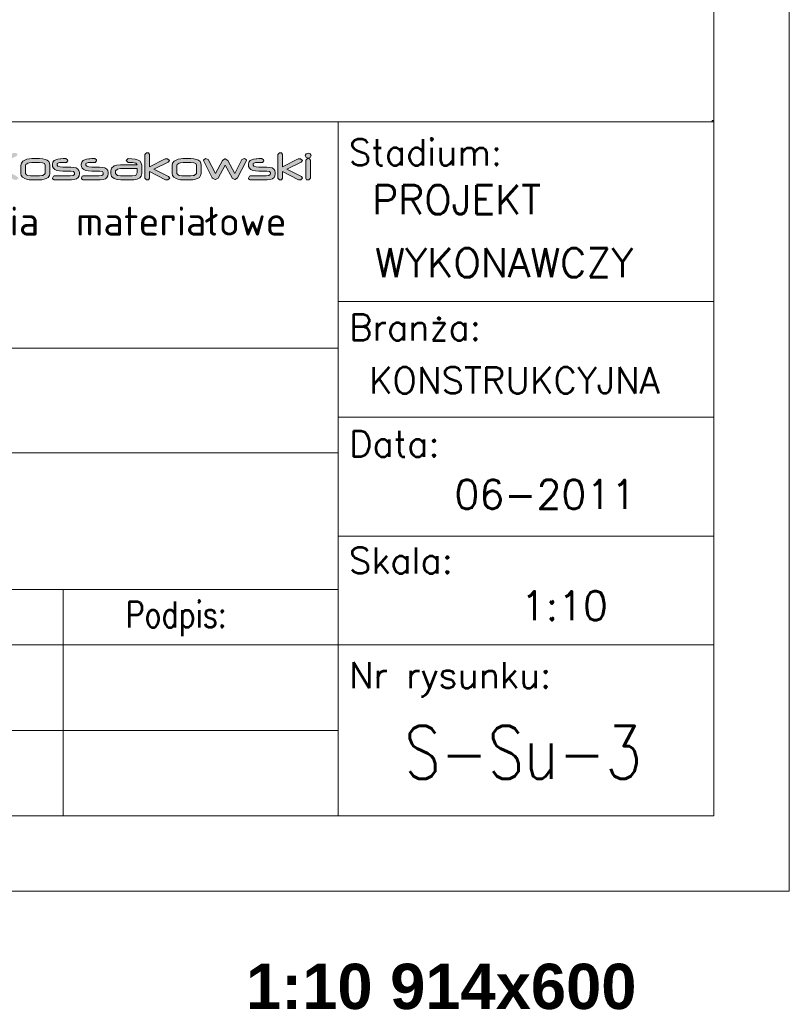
# Model space of a CAD drawing. Header units: millimetres. Extents: x -176817 to 571382, y -58489 to 156123.
# Tile 125 of 256: x -65838 to -65328, y 95691 to 96342. Entities that reach past the tile are written whole.
import ezdxf
from ezdxf.enums import TextEntityAlignment as Align

# ---------------------------------------------------------------- set-up
doc = ezdxf.new("R2010")
doc.units = ezdxf.units.MM
doc.header["$LTSCALE"] = 0.2
doc.layers.get('0').update_dxf_attribs({"lineweight": 13})
for name, color, linetype, lineweight in [('-AAA Cienka', 2, 'Continuous', 18), ('-AAA Opisy2', 71, 'Continuous', 18), ('-AAA Wymiar', 1, 'Continuous', 18), ('Prz', 5, 'Continuous', 13), ('SIATKA', 5, 'Continuous', 13), ('TABELA', 7, 'Continuous', 13)]:
    doc.layers.add(name, color=color, linetype=linetype, lineweight=lineweight)
doc.styles.add('Annotative', font='txt')
doc.styles.add('Arial B', font='arialbd.ttf')
doc.styles.add('ROMANS', font='romans.shx')

# ---------------------------------------------------------------- blocks, each defined once
blk = doc.blocks.new('structure pro')
h = blk.add_hatch(color=7)
h.dxf.hatch_style = 1
h.paths.add_polyline_path([(739.2, 22.6), (739.7, 24.1), (741.8, 25.2), (745.2, 25.6), (748.1, 25.6), (749.3, 27.4), (749.2, 28.6), (747.4, 29.9), (747.1, 29.9), (743.8, 29.7), (741, 29.4), (738.8, 28.9), (738.3, 28.6), (736, 27.2), (734.6, 25.2), (734.1, 22.6), (734.1, 8.3), (734.1, 7.8), (735.9, 6.3), (738.2, 6.5), (739.2, 8.3)])
h.paths.add_polyline_path([(553.3, 43.3), (550.3, 45.3), (549.9, 45.3), (544.2, 45.2), (539.6, 44.6), (536, 43.6), (535.1, 43.4), (531.2, 41), (528.9, 37.6), (528.1, 33.2), (528.1, 9.5), (528.2, 8.4), (531.2, 6.2), (535, 6.5), (536.7, 9.4), (536.7, 33.2), (537.6, 35.8), (540.9, 37.6), (546.6, 38.2), (551.4, 38.3), (553.5, 41.3)])
h.paths.add_polyline_path([(115.8, 43.3), (112.8, 45.3), (112.4, 45.3), (106.8, 45.2), (102.1, 44.6), (98.5, 43.6), (97.7, 43.4), (93.8, 41), (91.4, 37.6), (90.6, 33.2), (90.6, 9.5), (90.7, 8.4), (93.7, 6.2), (97.4, 6.5), (99.2, 9.4), (99.2, 33.2), (100.1, 35.8), (103.5, 37.6), (109.2, 38.2), (113.9, 38.3), (116, 41.3)])
h.paths.add_polyline_path([(1436.8, 35.1), (1434.6, 35.7), (1432.3, 35.1), (1431.2, 33.1), (1432.3, 31.1), (1434.6, 30.5), (1436.8, 31.1), (1437.9, 33.1)])
h.paths.add_polyline_path([(1436.1, 29.7), (1433.9, 30), (1432, 28), (1432, 8.3), (1433, 6.6), (1435.3, 6.3), (1437.2, 8.3), (1437.2, 28)])
h.paths.add_polyline_path([(1405.3, 36.1), (1403.1, 36.2), (1401.2, 34.3), (1401.2, 8.3), (1403.1, 6.3), (1405.3, 6.6), (1406.3, 8.3), (1406.3, 15.5), (1424, 6.6), (1426.5, 6.3), (1428.6, 8.1), (1427.3, 10), (1411.1, 18.1), (1426.9, 26.1), (1428.3, 27.9), (1426.1, 29.7), (1423.7, 29.5), (1406.3, 20.8), (1406.3, 34.3)])
h.paths.add_polyline_path([(1385.4, 28.6), (1383.6, 29.9), (1380.4, 29.8), (1377.9, 29.7), (1377.1, 29.7), (1374.5, 29.4), (1373.4, 29), (1370.7, 27.9), (1369.1, 26.1), (1368.7, 23.9), (1368.7, 22.6), (1368.8, 21), (1369.8, 19.2), (1371.3, 17.8), (1373.6, 16.9), (1376.6, 16.3), (1380.2, 16.1), (1388.6, 16.1), (1389.1, 16.1), (1392.1, 15.5), (1393, 14), (1393, 13.1), (1392.9, 12.5), (1391.4, 11.1), (1388.2, 10.7), (1370.7, 10.7), (1369.8, 10.5), (1368.7, 8.3), (1368.8, 7.7), (1370.7, 6.3), (1388.1, 6.3), (1389.6, 6.4), (1392.8, 6.8), (1395.2, 7.7), (1397, 9), (1398, 10.8), (1398.4, 13.1), (1398.4, 14.2), (1398.4, 14.4), (1398, 16.6), (1396.8, 18.3), (1394.9, 19.5), (1392.2, 20.2), (1388.9, 20.5), (1380.3, 20.5), (1377.1, 20.7), (1374.6, 21.4), (1373.9, 22.6), (1373.9, 23.9), (1373.9, 24.3), (1376.4, 25.4), (1376.7, 25.4), (1379.9, 25.5), (1383.6, 25.5), (1384.2, 25.6), (1385.6, 27.4)])
h.paths.add_polyline_path([(1324.3, 28.8), (1321.5, 30), (1321.5, 30), (1319.2, 28.3), (1319.5, 27.1), (1328.8, 8.5), (1329.1, 8.1), (1332.1, 6.7), (1332.4, 6.7), (1335.2, 8.4), (1343, 22.8), (1350.6, 8.5), (1350.7, 8.3), (1353.7, 6.8), (1354, 6.8), (1356.8, 8.5), (1366.4, 27.1), (1366.7, 28.3), (1366.7, 28.4), (1364.3, 30), (1361.6, 28.8), (1353.7, 13.5), (1345.9, 27.8), (1345.9, 27.9), (1343, 29.5), (1342.8, 29.5), (1340, 27.8), (1332.2, 13.5)])
h.paths.add_polyline_path([(1308.6, 29.7), (1305.1, 29.9), (1296.5, 29.9), (1294, 29.7), (1291.2, 29.2), (1288.8, 28.3), (1286.6, 26.9), (1285.1, 24.8), (1284.6, 22.4), (1284.6, 13.6), (1284.9, 11.4), (1286.4, 9.4), (1288.8, 7.8), (1290.8, 7.1), (1293.6, 6.6), (1296.5, 6.3), (1305.1, 6.3), (1307.5, 6.5), (1310.3, 7), (1312.6, 7.8), (1314.6, 9), (1316, 11.1), (1316.6, 13.6), (1316.6, 22.4), (1316.6, 22.4), (1316.3, 24.7), (1315.3, 26.6), (1313.7, 28), (1311.5, 29)])
h.paths.add_polyline_path([(1296.6, 25.5), (1305, 25.5), (1308.4, 25.2), (1310.6, 24.3), (1311.3, 22.8), (1311.3, 13.6), (1311.2, 12.9), (1308.8, 11.3), (1307.8, 11.1), (1305, 10.7), (1296.6, 10.7), (1295.1, 10.7), (1292.4, 11.2), (1291, 11.8), (1289.7, 13.6), (1289.7, 22.4), (1290, 23.4), (1292.3, 25), (1293.7, 25.3)], flags=16)
h.paths.add_polyline_path([(1258.5, 36.1), (1256.3, 36.2), (1254.4, 34.3), (1254.4, 8.3), (1256.3, 6.3), (1258.5, 6.6), (1259.5, 8.3), (1259.5, 15.5), (1277.2, 6.6), (1279.7, 6.3), (1281.8, 8.1), (1280.5, 10), (1264.3, 18.1), (1280.2, 26.1), (1281.5, 27.9), (1279.3, 29.7), (1276.9, 29.5), (1259.5, 20.8), (1259.5, 34.3)])
h.paths.add_polyline_path([(1240.1, 29.7), (1235.9, 29.9), (1233.9, 27.9), (1233.9, 27.6), (1235.9, 25.5), (1237, 25.5), (1237.3, 25.5), (1238.1, 25.6), (1238.8, 25.6), (1240.6, 25.5), (1244.3, 24.8), (1245.8, 23.1), (1227.5, 23.1), (1223.6, 22.8), (1220.5, 21.7), (1220.3, 21.6), (1217.6, 19.3), (1216.7, 16.2), (1216.7, 13.2), (1216.7, 13), (1217.7, 10.1), (1220.7, 7.8), (1223.9, 6.7), (1227.7, 6.3), (1240.3, 6.3), (1242.1, 6.4), (1246, 7), (1248.7, 8.5), (1250.4, 10.6), (1250.9, 13.4), (1250.9, 22.7), (1250.5, 25), (1248.7, 27.4), (1245.3, 29), (1243.6, 29.4)])
h.paths.add_polyline_path([(1240.4, 10.7), (1227.5, 10.7), (1224.2, 11.2), (1221.9, 13.3), (1221.9, 16.2), (1224.1, 18.2), (1227.5, 18.8), (1245.8, 18.8), (1245.8, 17.9), (1245.8, 16.7), (1245.8, 15.5), (1245.8, 14.7), (1245.8, 14.1), (1244.3, 11.3), (1244.1, 11.1)], flags=16)
h.paths.add_polyline_path([(1200.9, 28.6), (1199.1, 29.9), (1196, 29.8), (1193.5, 29.7), (1192.7, 29.7), (1190, 29.4), (1188.9, 29), (1186.3, 27.9), (1184.7, 26.1), (1184.2, 23.9), (1184.2, 22.6), (1184.4, 21), (1185.3, 19.2), (1186.9, 17.8), (1189.1, 16.9), (1192.1, 16.3), (1195.7, 16.1), (1204.1, 16.1), (1204.6, 16.1), (1207.6, 15.5), (1208.5, 14), (1208.5, 13.1), (1208.5, 12.5), (1207, 11.1), (1203.7, 10.7), (1186.2, 10.7), (1185.3, 10.5), (1184.3, 8.3), (1184.3, 7.7), (1186.2, 6.3), (1203.7, 6.3), (1205.2, 6.4), (1208.3, 6.8), (1210.8, 7.7), (1212.5, 9), (1213.6, 10.8), (1214, 13.1), (1214, 14.2), (1214, 14.4), (1213.5, 16.6), (1212.3, 18.3), (1210.4, 19.5), (1207.7, 20.2), (1204.4, 20.5), (1195.8, 20.5), (1192.7, 20.7), (1190.2, 21.4), (1189.4, 22.6), (1189.4, 23.9), (1189.4, 24.3), (1191.9, 25.4), (1192.2, 25.4), (1195.4, 25.5), (1199.1, 25.5), (1199.7, 25.6), (1201.1, 27.4)])
h.paths.add_polyline_path([(1169.1, 28.6), (1167.3, 29.9), (1164.2, 29.8), (1161.6, 29.7), (1160.9, 29.7), (1158.2, 29.4), (1157.1, 29), (1154.4, 27.9), (1152.8, 26.1), (1152.4, 23.9), (1152.4, 22.6), (1152.5, 21), (1153.5, 19.2), (1155, 17.8), (1157.3, 16.9), (1160.2, 16.3), (1163.9, 16.1), (1172.3, 16.1), (1172.7, 16.1), (1175.7, 15.5), (1176.7, 14), (1176.7, 13.1), (1176.6, 12.5), (1175.2, 11.1), (1171.9, 10.7), (1154.3, 10.7), (1153.5, 10.5), (1152.5, 8.3), (1152.5, 7.7), (1154.3, 6.3), (1171.9, 6.3), (1173.3, 6.4), (1176.5, 6.8), (1178.9, 7.7), (1180.7, 9), (1181.8, 10.8), (1182.1, 13.1), (1182.1, 14.2), (1182.1, 14.4), (1181.7, 16.6), (1180.5, 18.3), (1178.6, 19.5), (1175.9, 20.2), (1172.6, 20.5), (1163.9, 20.5), (1160.8, 20.7), (1158.3, 21.4), (1157.5, 22.6), (1157.5, 23.9), (1157.6, 24.3), (1160.1, 25.4), (1160.4, 25.4), (1163.6, 25.5), (1167.3, 25.5), (1167.9, 25.6), (1169.3, 27.4)])
h.paths.add_polyline_path([(1141.6, 29.7), (1138.2, 29.9), (1129.5, 29.9), (1127, 29.7), (1124.2, 29.2), (1121.8, 28.3), (1119.6, 26.9), (1118.1, 24.8), (1117.6, 22.4), (1117.6, 13.6), (1118, 11.4), (1119.4, 9.4), (1121.8, 7.8), (1123.9, 7.1), (1126.6, 6.6), (1129.5, 6.3), (1138.2, 6.3), (1140.5, 6.5), (1143.3, 7), (1145.6, 7.8), (1147.6, 9), (1149.1, 11.1), (1149.6, 13.6), (1149.6, 22.4), (1149.6, 22.4), (1149.2, 24.7), (1148.3, 26.6), (1146.7, 28), (1144.4, 29)])
h.paths.add_polyline_path([(1129.6, 25.5), (1138, 25.5), (1141.5, 25.2), (1143.7, 24.3), (1144.4, 22.8), (1144.4, 13.6), (1144.1, 12.9), (1141.9, 11.3), (1140.8, 11.1), (1138, 10.7), (1129.6, 10.7), (1128.1, 10.7), (1125.4, 11.2), (1123.9, 11.8), (1122.8, 13.6), (1122.8, 22.4), (1123, 23.4), (1125.4, 25), (1126.7, 25.3)], flags=16)
h.paths.add_polyline_path([(1087, 34.3), (1085, 36.2), (1082.7, 36.1), (1081.6, 34.3), (1081.6, 8.3), (1082.7, 6.6), (1085, 6.3), (1087, 8.3), (1087, 18.7), (1109.8, 6.7), (1112.6, 6.3), (1114.8, 8.1), (1113.6, 10), (1091.7, 21.6), (1112.8, 32.7), (1114.1, 34.5), (1111.9, 36.2), (1108.9, 36), (1087, 24.3)])
h.paths.add_polyline_path([(1052.9, 36.1), (1050.7, 36.2), (1048.8, 34.3), (1048.8, 20.6), (1044.1, 15.9), (1043.6, 15.1), (1044.6, 14.4), (1046.1, 14.7), (1048.8, 17.3), (1048.8, 8.3), (1049.9, 6.6), (1052.1, 6.3), (1054, 8.3), (1054, 22.3), (1058.8, 27), (1059.2, 27.8), (1058.2, 28.6), (1056.8, 28.3), (1054, 25.6), (1054, 34.3)])
h.paths.add_polyline_path([(1034.7, 29.7), (1031.5, 29.9), (1021.9, 29.9), (1019, 29.7), (1016.2, 29.3), (1013.9, 28.5), (1011.6, 27), (1010, 25), (1009.5, 22.4), (1009.5, 13.8), (1009.5, 13.1), (1010.4, 10.7), (1012.3, 8.5), (1013.1, 8.1), (1015.4, 7.1), (1018.6, 6.6), (1021.1, 6.4), (1022.3, 6.4), (1025.4, 6.3), (1026, 6.4), (1027.3, 8.3), (1027.2, 9.4), (1025.4, 10.7), (1023.9, 10.7), (1021.2, 10.8), (1018.8, 11.1), (1017.5, 11.5), (1015.5, 13), (1014.9, 15.5), (1014.9, 15.6), (1040.5, 15.6), (1040.9, 15.6), (1042, 17.7), (1042, 23.4), (1041.8, 24.7), (1040.6, 26.9), (1038.3, 28.6), (1037.2, 29)])
h.paths.add_polyline_path([(1022.7, 25.6), (1026.4, 25.6), (1028.1, 25.6), (1031.9, 25.3), (1034.7, 24.9), (1036.4, 24), (1036.9, 23), (1036.9, 20.1), (1014.7, 20.1), (1014.7, 22.8), (1015.2, 24), (1017.9, 25.2), (1019.9, 25.4)], flags=16)
h.paths.add_polyline_path([(965.2, 28.8), (962.5, 30), (962.4, 30), (960, 28.3), (960.4, 27.1), (969.8, 8.5), (969.9, 8.1), (973, 6.7), (973.3, 6.7), (976.1, 8.4), (983.8, 22.8), (991.5, 8.5), (991.5, 8.3), (994.5, 6.8), (994.9, 6.8), (997.7, 8.5), (1007.2, 27.1), (1007.6, 28.3), (1007.6, 28.4), (1005.2, 30), (1002.5, 28.8), (994.5, 13.5), (986.8, 27.8), (986.7, 27.9), (983.8, 29.5), (983.7, 29.5), (980.9, 27.8), (973.2, 13.5)])
h.paths.add_polyline_path([(946.6, 29.7), (942.4, 29.9), (940.4, 27.9), (940.4, 27.6), (942.4, 25.5), (943.6, 25.5), (943.8, 25.5), (944.6, 25.6), (945.4, 25.6), (947.1, 25.5), (950.9, 24.8), (952.3, 23.1), (934, 23.1), (930.2, 22.8), (927, 21.7), (926.8, 21.6), (924.1, 19.3), (923.2, 16.2), (923.2, 13.2), (923.2, 13), (924.2, 10.1), (927.2, 7.8), (930.4, 6.7), (934.2, 6.3), (946.8, 6.3), (948.7, 6.4), (952.5, 7), (955.3, 8.5), (956.9, 10.6), (957.5, 13.4), (957.5, 22.7), (957.1, 25), (955.2, 27.4), (951.8, 29), (950.1, 29.4)])
h.paths.add_polyline_path([(946.9, 10.7), (934, 10.7), (930.7, 11.2), (928.4, 13.3), (928.4, 16.2), (930.6, 18.2), (934, 18.8), (952.3, 18.8), (952.3, 17.9), (952.3, 16.7), (952.3, 15.5), (952.3, 14.7), (952.3, 14.1), (950.9, 11.3), (950.6, 11.1)], flags=16)
h.paths.add_polyline_path([(911.8, 36), (907.9, 36.2), (885.3, 36.2), (883.3, 34.3), (883.3, 8.3), (885.3, 6.3), (887.6, 6.6), (888.8, 8.3), (888.8, 17), (907.7, 17), (909.1, 17.1), (912.8, 17.5), (916, 18.5), (917.4, 19.2), (919.7, 21.7), (920.5, 25), (920.5, 29.6), (920.4, 30.3), (919, 33), (915.7, 34.9), (915.1, 35.2)])
h.paths.add_polyline_path([(888.8, 31.8), (908, 31.8), (910.4, 31.7), (913.9, 30.8), (915, 29.2), (915, 25.1), (914.6, 23.5), (912.3, 22.1), (908, 21.5), (888.8, 21.5)], flags=16)
h.paths.add_polyline_path([(851.5, 11.1), (852.6, 9.1), (851.5, 7), (849.2, 6.4), (847, 7), (845.9, 9.1), (847, 11.1), (849.2, 11.7)])
h.paths.add_polyline_path([(828.3, 38.5), (827.3, 38.7), (825.6, 38.1), (824.7, 36.4), (825.6, 34.8), (827.4, 34.2), (829.1, 34.9), (830, 36.4), (829.8, 37.4), (829.2, 38.1)])
h.paths.add_polyline_path([(842.5, 28.4), (840.8, 29.1), (838.9, 28.5), (812.4, 11.3), (811, 9.2), (812.2, 7), (814.6, 6.3), (841.7, 6.3), (841.8, 6.3), (843.7, 8.5), (843.7, 8.7), (841.7, 10.7), (820.2, 10.8), (842.5, 25.3), (843.1, 26.7)])
h.paths.add_polyline_path([(801, 29.6), (796.5, 29.9), (788, 29.9), (785, 29.7), (781.1, 29), (778.4, 27.7), (776.7, 25.7), (776.2, 23.1), (776.2, 8.3), (777.2, 6.6), (779.4, 6.3), (781.4, 8.3), (781.4, 23.2), (781.4, 23.4), (783.9, 25.3), (785.3, 25.4), (787.6, 25.5), (796.5, 25.5), (799, 25.5), (800.4, 25.3), (800.8, 25.3), (803, 23.2), (803, 8.3), (804.1, 6.6), (806.3, 6.3), (808.2, 8.3), (808.2, 23.2), (808, 24.8), (806.8, 27.1), (804.5, 28.6)])
h.paths.add_polyline_path([(771.8, 35.1), (769.5, 35.7), (767.2, 35.1), (766.1, 33.1), (767.2, 31.1), (769.5, 30.5), (771.8, 31.1), (772.9, 33.1)])
h.paths.add_polyline_path([(771.2, 29.7), (769, 30), (767, 28), (767, 8.3), (768, 6.6), (770.2, 6.3), (772.2, 8.3), (772.2, 28)])
h.paths.add_polyline_path([(730, 36), (727.8, 36.2), (725.8, 34.3), (725.8, 29.7), (710.5, 29.7), (706.8, 29.5), (703.2, 28.6), (700.6, 27.2), (698.9, 25.1), (698.2, 22.4), (698.1, 20.1), (698.1, 16.1), (698.2, 13), (698.5, 11.2), (699.9, 9.1), (702.4, 7.6), (706, 6.7), (710.5, 6.3), (718.4, 6.3), (719.5, 6.4), (723.2, 6.8), (726.4, 7.8), (727.5, 8.4), (730.2, 10.7), (731, 13.6), (731, 34.3)])
h.paths.add_polyline_path([(717.9, 10.7), (710.5, 10.7), (709.4, 10.7), (706.1, 11), (705, 11.4), (703.4, 14), (703.4, 22.3), (703.7, 23.4), (705.9, 24.9), (710.3, 25.3), (725.8, 25.3), (725.8, 13.7), (725.2, 12.2), (722.6, 11.1)], flags=16)
h.paths.add_polyline_path([(598.2, 45), (592.4, 45.3), (578.1, 45.3), (573.8, 45.2), (569.2, 44.3), (565.2, 42.7), (561.5, 40.4), (559, 37), (558.1, 32.8), (558.1, 18.4), (558.8, 14.7), (561.1, 11.3), (565.3, 8.6), (568.6, 7.5), (573.2, 6.5), (578.1, 6.2), (592.4, 6.2), (596.3, 6.3), (601.1, 7.1), (604.9, 8.6), (608.1, 10.7), (610.7, 14.1), (611.5, 18.4), (611.5, 32.8), (611.5, 33), (610.9, 36.8), (609.4, 39.9), (606.7, 42.3), (603, 44)])
h.paths.add_polyline_path([(578.2, 38.1), (592.2, 38.1), (597.9, 37.6), (601.6, 36.1), (602.8, 33.4), (602.8, 18.4), (602.5, 17), (598.6, 14.4), (596.9, 13.9), (592.2, 13.4), (578.2, 13.4), (575.7, 13.5), (571.3, 14.3), (568.9, 15.3), (566.8, 18.4), (566.8, 32.8), (567.2, 34.6), (571.1, 37.1), (573.3, 37.7)], flags=16)
h.paths.add_polyline_path([(509, 45.1), (502.8, 45.3), (489.1, 45.3), (484.5, 45.2), (479.7, 44.6), (476.2, 43.6), (472.7, 41.6), (470.3, 38.1), (469.4, 33.8), (469.4, -1.4), (469.6, -2.4), (472.6, -4.7), (476.3, -4.3), (478.1, -1.4), (478.1, 6.5), (504.9, 6.5), (510.1, 6.8), (514.9, 7.8), (518.7, 9.4), (521.4, 11.8), (523, 14.9), (523.6, 18.6), (523.6, 33.8), (523.5, 34.6), (522.8, 37.8), (520.9, 40.6), (518.1, 42.7), (514.1, 44.2)])
h.paths.add_polyline_path([(504.9, 13.7), (478.1, 13.7), (478.1, 33.5), (478.1, 33.9), (479.5, 36.3), (483.3, 37.7), (489.5, 38.1), (502.9, 38.1), (506.1, 38.1), (510.1, 37.8), (512.9, 36.8), (514.9, 33.8), (514.9, 18.5), (513.9, 16.1), (510.7, 14.3)], flags=16)
h.paths.add_polyline_path([(405.2, 45), (400.1, 45.4), (384, 45.4), (379.3, 45.2), (374.6, 44.4), (370.7, 43.1), (366.8, 40.6), (364.2, 37.2), (363.3, 33), (363.3, 18.6), (363.4, 17.5), (364.9, 13.4), (368.1, 9.8), (369.3, 9.1), (373.3, 7.5), (378.6, 6.5), (382.8, 6.3), (384.7, 6.2), (389.9, 6.2), (390.9, 6.3), (393.1, 9.4), (392.8, 11.3), (389.9, 13.4), (387.4, 13.5), (383, 13.6), (378.8, 14.1), (376.8, 14.8), (373.4, 17.3), (372.2, 21.3), (372.2, 21.6), (415.1, 21.6), (415.6, 21.6), (417.5, 25.1), (417.5, 34.6), (417.3, 36.8), (415.2, 40.4), (411.3, 43.2), (409.6, 43.9)])
h.paths.add_polyline_path([(385.4, 38.2), (391.6, 38.3), (394.2, 38.2), (400.7, 37.8), (405.4, 37), (408.2, 35.7), (409.1, 33.8), (409.1, 29.1), (372, 29.1), (372, 33.5), (372.8, 35.6), (377.4, 37.6), (380.7, 38)], flags=16)
edge = h.paths.add_edge_path()
edge.add_line((357.7, 38.3), (359.9, 41.3))
edge.add_line((359.9, 41.3), (359.6, 43.3))
edge.add_line((359.6, 43.3), (356.7, 45.3))
edge.add_line((356.7, 45.3), (356.2, 45.3))
edge.add_line((356.2, 45.3), (350.6, 45.2))
edge.add_line((350.6, 45.2), (345.9, 44.6))
edge.add_line((345.9, 44.6), (342.3, 43.6))
edge.add_line((342.3, 43.6), (341.5, 43.4))
edge.add_line((341.5, 43.4), (337.6, 41))
edge.add_line((337.6, 41), (335.2, 37.6))
edge.add_line((335.2, 37.6), (334.4, 33.2))
edge.add_line((334.4, 33.2), (334.4, 9.5))
edge.add_line((334.4, 9.5), (334.6, 8.4))
edge.add_line((334.6, 8.4), (337.5, 6.2))
edge.add_line((337.5, 6.2), (341.2, 6.5))
edge.add_line((341.2, 6.5), (343.1, 9.4))
edge.add_line((343.1, 9.4), (343.1, 33.2))
edge.add_line((343.1, 33.2), (344, 35.8))
edge.add_line((344, 35.8), (347.2, 37.6))
edge.add_line((347.2, 37.6), (352.9, 38.2))
edge.add_line((352.9, 38.2), (357.7, 38.3))
edge.add_line((357.7, 38.3), (352.9, 38.2))
h.paths.add_polyline_path([(281.7, 45.1), (278, 45.3), (277, 45.3), (274.8, 42.1), (274.8, 17.9), (274.9, 16.9), (275.6, 13.6), (277.5, 10.9), (280.5, 8.9), (284.6, 7.4), (289.7, 6.5), (295.8, 6.2), (299.9, 6.2), (300.2, 6.1), (302.7, 6.1), (304.5, 6.1), (305.2, 6.1), (311.7, 6.3), (317.1, 7.1), (321.6, 8.3), (325.1, 10), (327.5, 12.2), (329, 14.8), (329.5, 17.9), (329.5, 42.1), (329.4, 43.3), (326.3, 45.3), (322.5, 45.1), (320.7, 42.1), (320.7, 17.8), (320.7, 17.2), (319, 15.1), (315, 13.9), (308.6, 13.4), (295.8, 13.4), (293.7, 13.5), (288, 14.1), (284.6, 15.6), (283.4, 17.9), (283.4, 42.1)])
h.paths.add_polyline_path([(252.2, 55.7), (248.5, 56), (247.5, 55.9), (245.3, 52.7), (245.3, 45), (242.5, 45), (241, 44.8), (238.9, 41.5), (241, 38.1), (242.5, 38), (245.3, 37.9), (245.3, 9.4), (247, 6.5), (250.7, 6.2), (251.8, 6.3), (253.9, 9.4), (253.9, 37.9), (267.5, 37.9), (268.6, 38), (270.8, 41), (270.5, 42.9), (267.5, 45), (253.9, 45), (253.9, 52.7)])
h.paths.add_polyline_path([(236.1, 43.3), (232.9, 45.3), (198.7, 45.3), (194.2, 45.2), (189.2, 44.2), (185.3, 42.6), (182.6, 40.3), (180.9, 37.2), (180.4, 33.5), (180.4, 18.1), (181.1, 13.9), (183.4, 10.4), (187.4, 8), (190.2, 7.1), (194.8, 6.4), (200.6, 6.2), (232.5, 6.2), (234.4, 6.5), (236.4, 9.4), (236.2, 11.3), (233.2, 13.4), (200.8, 13.4), (199, 13.5), (193.4, 14.2), (190.1, 15.8), (189, 18.5), (189, 33.8), (190, 36), (193.4, 37.6), (199.4, 38.1), (232.9, 38.1), (234.4, 38.3), (236.3, 41.7)])
h.paths.add_polyline_path([(127.9, 45.1), (124.2, 45.3), (123.2, 45.3), (121, 42.1), (121, 17.9), (121, 16.9), (121.8, 13.6), (123.7, 10.9), (126.7, 8.9), (130.7, 7.4), (135.8, 6.5), (141.9, 6.2), (146, 6.2), (146.3, 6.1), (148.9, 6.1), (150.7, 6.1), (151.4, 6.1), (157.8, 6.3), (163.3, 7.1), (167.8, 8.3), (171.2, 10), (173.7, 12.2), (175.2, 14.8), (175.6, 17.9), (175.6, 42.1), (175.6, 43.3), (172.4, 45.3), (168.7, 45.1), (166.9, 42.1), (166.9, 17.8), (166.9, 17.2), (165.2, 15.1), (161.2, 13.9), (154.8, 13.4), (141.9, 13.4), (139.9, 13.5), (134.2, 14.1), (130.7, 15.6), (129.6, 17.9), (129.6, 42.1)])
h.paths.add_polyline_path([(69.3, 55.7), (65.6, 56), (64.6, 55.9), (62.5, 52.7), (62.5, 45), (59.7, 45), (58.1, 44.8), (56.1, 41.5), (58.1, 38.1), (59.7, 38), (62.5, 37.9), (62.5, 9.4), (64.2, 6.5), (67.9, 6.2), (68.9, 6.3), (71.1, 9.4), (71.1, 37.9), (84.7, 37.9), (85.8, 38), (87.9, 41), (87.7, 42.9), (84.7, 45), (71.1, 45), (71.1, 52.7)])
h.paths.add_polyline_path([(31.7, 43.3), (28.8, 45.3), (23.5, 45.3), (19.3, 45.2), (18, 45.1), (13.6, 44.5), (11.7, 44), (7.4, 42.1), (4.7, 39.1), (3.8, 35.3), (3.8, 33.2), (4.2, 30.5), (5.7, 27.6), (8.3, 25.3), (12.1, 23.7), (17.1, 22.8), (23.2, 22.4), (37.2, 22.4), (37.9, 22.4), (42.9, 21.5), (44.5, 18.8), (44.5, 17.4), (44.4, 16.4), (41.9, 14.2), (36.4, 13.4), (7.3, 13.4), (5.7, 13.1), (4, 9.4), (4.2, 8.4), (7.3, 6.2), (36.4, 6.2), (38.8, 6.3), (44.1, 6.9), (48.2, 8.4), (51.1, 10.7), (52.9, 13.6), (53.5, 17.4), (53.5, 19.2), (53.5, 19.5), (52.7, 23.2), (50.8, 26), (47.6, 28.1), (43.2, 29.4), (37.5, 29.8), (23.2, 29.8), (18, 30), (13.9, 31.2), (12.5, 33.3), (12.5, 35.3), (12.6, 36.1), (16.7, 38), (17.3, 38), (22.6, 38.1), (28.8, 38.1), (29.8, 38.2), (32, 41.3)])
edge = h.paths.add_edge_path()
edge.add_line((748.1, 25.6), (745.2, 25.6))
edge.add_line((551.4, 38.3), (546.6, 38.2))
edge.add_line((113.9, 38.3), (109.2, 38.2))
at = {"color": 7, "lineweight": 0}
for p, q in [((1256.3, 36.2), (1254.4, 34.3)), ((1254.4, 34.3), (1254.4, 8.3)), ((1258.5, 36.1), (1256.3, 36.2)), ((1259.5, 34.3), (1258.5, 36.1)), ((1259.5, 20.8), (1259.5, 34.3)), ((1403.1, 36.2), (1401.2, 34.3)), ((1401.2, 34.3), (1401.2, 8.3)), ((1405.3, 36.1), (1403.1, 36.2)), ((1406.3, 34.3), (1405.3, 36.1)), ((1406.3, 20.8), (1406.3, 34.3)), ((1432.3, 35.1), (1431.2, 33.1)), ((1431.2, 33.1), (1432.3, 31.1)), ((1434.6, 35.7), (1432.3, 35.1)), ((1436.8, 35.1), (1434.6, 35.7)), ((1437.9, 33.1), (1436.8, 35.1)), ((1436.8, 31.1), (1437.9, 33.1)), ((1118.1, 24.8), (1117.6, 22.4)), ((1117.6, 22.4), (1117.6, 13.6)), ((1119.6, 26.9), (1118.1, 24.8)), ((1121.8, 28.3), (1119.6, 26.9)), ((1124.2, 29.2), (1121.8, 28.3)), ((1122.8, 22.4), (1123, 23.4)), ((1122.8, 13.6), (1122.8, 22.4)), ((1123, 23.4), (1125.4, 25)), ((1127, 29.7), (1124.2, 29.2)), ((1125.4, 25), (1126.7, 25.3)), ((1126.7, 25.3), (1129.6, 25.5)), ((1129.5, 29.9), (1127, 29.7)), ((1138.2, 29.9), (1129.5, 29.9)), ((1129.6, 25.5), (1138, 25.5)), ((1138, 25.5), (1141.5, 25.2)), ((1141.6, 29.7), (1138.2, 29.9)), ((1141.5, 25.2), (1143.7, 24.3)), ((1144.4, 29), (1141.6, 29.7)), ((1143.7, 24.3), (1144.4, 22.8)), ((1146.7, 28), (1144.4, 29)), ((1144.4, 22.8), (1144.4, 13.6)), ((1148.3, 26.6), (1146.7, 28)), ((1149.2, 24.7), (1148.3, 26.6)), ((1149.6, 22.4), (1149.2, 24.7)), ((1149.6, 13.6), (1149.6, 22.4)), ((1149.6, 22.4), (1149.6, 22.4)), ((1152.8, 26.1), (1152.4, 23.9)), ((1152.4, 23.9), (1152.4, 22.6)), ((1152.4, 22.6), (1152.5, 21)), ((1154.4, 27.9), (1152.8, 26.1)), ((1157.1, 29), (1154.4, 27.9)), ((1158.2, 29.4), (1157.1, 29)), ((1157.5, 23.9), (1157.6, 24.3)), ((1157.5, 22.6), (1157.5, 23.9)), ((1158.3, 21.4), (1157.5, 22.6)), ((1157.6, 24.3), (1160.1, 25.4)), ((1160.9, 29.7), (1158.2, 29.4)), ((1160.1, 25.4), (1160.4, 25.4)), ((1160.4, 25.4), (1163.6, 25.5)), ((1161.6, 29.7), (1160.9, 29.7)), ((1164.2, 29.8), (1161.6, 29.7)), ((1163.6, 25.5), (1167.3, 25.5)), ((1167.3, 29.9), (1164.2, 29.8)), ((1169.1, 28.6), (1167.3, 29.9)), ((1167.3, 25.5), (1167.9, 25.6)), ((1167.9, 25.6), (1169.3, 27.4)), ((1169.3, 27.4), (1169.1, 28.6)), ((1184.7, 26.1), (1184.2, 23.9)), ((1184.2, 23.9), (1184.2, 22.6)), ((1184.2, 22.6), (1184.4, 21)), ((1186.3, 27.9), (1184.7, 26.1)), ((1188.9, 29), (1186.3, 27.9)), ((1190, 29.4), (1188.9, 29)), ((1189.4, 24.3), (1191.9, 25.4)), ((1189.4, 23.9), (1189.4, 24.3)), ((1189.4, 22.6), (1189.4, 23.9)), ((1190.2, 21.4), (1189.4, 22.6)), ((1192.7, 29.7), (1190, 29.4)), ((1191.9, 25.4), (1192.2, 25.4)), ((1192.2, 25.4), (1195.4, 25.5)), ((1193.5, 29.7), (1192.7, 29.7)), ((1196, 29.8), (1193.5, 29.7)), ((1195.4, 25.5), (1199.1, 25.5)), ((1199.1, 29.9), (1196, 29.8)), ((1200.9, 28.6), (1199.1, 29.9)), ((1199.1, 25.5), (1199.7, 25.6)), ((1199.7, 25.6), (1201.1, 27.4)), ((1201.1, 27.4), (1200.9, 28.6)), ((1223.6, 22.8), (1220.5, 21.7)), ((1227.5, 23.1), (1223.6, 22.8)), ((1245.8, 23.1), (1227.5, 23.1)), ((1227.5, 23.1), (1227.5, 23.1)), ((1235.9, 29.9), (1233.9, 27.9)), ((1233.9, 27.9), (1233.9, 27.6)), ((1233.9, 27.6), (1235.9, 25.5)), ((1240.1, 29.7), (1235.9, 29.9)), ((1235.9, 25.5), (1237, 25.5)), ((1237, 25.5), (1237.3, 25.5)), ((1237.3, 25.5), (1238.1, 25.6)), ((1238.1, 25.6), (1238.8, 25.6)), ((1238.8, 25.6), (1240.6, 25.5)), ((1243.6, 29.4), (1240.1, 29.7)), ((1240.6, 25.5), (1244.3, 24.8)), ((1245.3, 29), (1243.6, 29.4)), ((1244.3, 24.8), (1245.8, 23.1)), ((1248.7, 27.4), (1245.3, 29)), ((1250.5, 25), (1248.7, 27.4)), ((1250.9, 22.7), (1250.5, 25)), ((1250.9, 13.4), (1250.9, 22.7)), ((1276.9, 29.5), (1259.5, 20.8)), ((1264.3, 18.1), (1280.2, 26.1)), ((1279.3, 29.7), (1276.9, 29.5)), ((1281.5, 27.9), (1279.3, 29.7)), ((1280.2, 26.1), (1281.5, 27.9)), ((1285.1, 24.8), (1284.6, 22.4)), ((1284.6, 22.4), (1284.6, 13.6)), ((1286.6, 26.9), (1285.1, 24.8)), ((1288.8, 28.3), (1286.6, 26.9)), ((1291.2, 29.2), (1288.8, 28.3)), ((1289.7, 22.4), (1290, 23.4)), ((1289.7, 13.6), (1289.7, 22.4)), ((1290, 23.4), (1292.3, 25)), ((1294, 29.7), (1291.2, 29.2)), ((1292.3, 25), (1293.7, 25.3)), ((1293.7, 25.3), (1296.6, 25.5)), ((1296.5, 29.9), (1294, 29.7)), ((1305.1, 29.9), (1296.5, 29.9)), ((1296.6, 25.5), (1305, 25.5)), ((1305, 25.5), (1308.4, 25.2)), ((1308.6, 29.7), (1305.1, 29.9)), ((1308.4, 25.2), (1310.6, 24.3)), ((1311.5, 29), (1308.6, 29.7)), ((1310.6, 24.3), (1311.3, 22.8)), ((1311.3, 22.8), (1311.3, 13.6)), ((1313.7, 28), (1311.5, 29)), ((1315.3, 26.6), (1313.7, 28)), ((1316.3, 24.7), (1315.3, 26.6)), ((1316.6, 22.4), (1316.3, 24.7)), ((1316.6, 13.6), (1316.6, 22.4)), ((1316.6, 22.4), (1316.6, 22.4)), ((1321.5, 30), (1319.2, 28.3)), ((1319.2, 28.3), (1319.5, 27.1)), ((1319.5, 27.1), (1328.8, 8.5)), ((1321.5, 30), (1321.5, 30)), ((1324.3, 28.8), (1321.5, 30)), ((1332.2, 13.5), (1324.3, 28.8)), ((1340, 27.8), (1332.2, 13.5)), ((1335.2, 8.4), (1343, 22.8)), ((1342.8, 29.5), (1340, 27.8)), ((1343, 29.5), (1342.8, 29.5)), ((1345.9, 27.9), (1343, 29.5)), ((1343, 22.8), (1350.6, 8.5)), ((1345.9, 27.8), (1345.9, 27.9)), ((1353.7, 13.5), (1345.9, 27.8)), ((1361.6, 28.8), (1353.7, 13.5)), ((1356.8, 8.5), (1366.4, 27.1)), ((1364.3, 30), (1361.6, 28.8)), ((1366.7, 28.4), (1364.3, 30)), ((1366.4, 27.1), (1366.7, 28.3)), ((1366.7, 28.3), (1366.7, 28.4)), ((1369.1, 26.1), (1368.7, 23.9)), ((1368.7, 23.9), (1368.7, 22.6)), ((1368.7, 22.6), (1368.8, 21)), ((1370.7, 27.9), (1369.1, 26.1)), ((1373.4, 29), (1370.7, 27.9)), ((1374.5, 29.4), (1373.4, 29)), ((1373.9, 24.3), (1376.4, 25.4)), ((1373.9, 23.9), (1373.9, 24.3)), ((1373.9, 22.6), (1373.9, 23.9)), ((1374.6, 21.4), (1373.9, 22.6)), ((1377.1, 29.7), (1374.5, 29.4)), ((1376.4, 25.4), (1376.7, 25.4)), ((1376.7, 25.4), (1379.9, 25.5)), ((1377.9, 29.7), (1377.1, 29.7)), ((1380.4, 29.8), (1377.9, 29.7)), ((1379.9, 25.5), (1383.6, 25.5)), ((1383.6, 29.9), (1380.4, 29.8)), ((1385.4, 28.6), (1383.6, 29.9)), ((1383.6, 25.5), (1384.2, 25.6)), ((1384.2, 25.6), (1385.6, 27.4)), ((1385.6, 27.4), (1385.4, 28.6)), ((1423.7, 29.5), (1406.3, 20.8)), ((1411.1, 18.1), (1426.9, 26.1)), ((1426.1, 29.7), (1423.7, 29.5)), ((1428.3, 27.9), (1426.1, 29.7)), ((1426.9, 26.1), (1428.3, 27.9)), ((1433.9, 30), (1432, 28)), ((1432, 28), (1432, 8.3)), ((1432.3, 31.1), (1434.6, 30.5)), ((1436.1, 29.7), (1433.9, 30)), ((1434.6, 30.5), (1436.8, 31.1)), ((1437.2, 28), (1436.1, 29.7)), ((1437.2, 8.3), (1437.2, 28)), ((1117.6, 13.6), (1118, 11.4)), ((1118, 11.4), (1119.4, 9.4)), ((1123.9, 11.8), (1122.8, 13.6)), ((1125.4, 11.2), (1123.9, 11.8)), ((1128.1, 10.7), (1125.4, 11.2)), ((1140.8, 11.1), (1138, 10.7)), ((1141.9, 11.3), (1140.8, 11.1)), ((1144.1, 12.9), (1141.9, 11.3)), ((1144.4, 13.6), (1144.1, 12.9)), ((1147.6, 9), (1149.1, 11.1)), ((1149.1, 11.1), (1149.6, 13.6)), ((1152.5, 21), (1153.5, 19.2)), ((1153.5, 19.2), (1155, 17.8)), ((1155, 17.8), (1157.3, 16.9)), ((1157.3, 16.9), (1160.2, 16.3)), ((1160.8, 20.7), (1158.3, 21.4)), ((1160.2, 16.3), (1163.9, 16.1)), ((1163.9, 20.5), (1160.8, 20.7)), ((1172.6, 20.5), (1163.9, 20.5)), ((1163.9, 16.1), (1172.3, 16.1)), ((1175.2, 11.1), (1171.9, 10.7)), ((1172.3, 16.1), (1172.7, 16.1)), ((1175.9, 20.2), (1172.6, 20.5)), ((1172.7, 16.1), (1175.7, 15.5)), ((1176.6, 12.5), (1175.2, 11.1)), ((1175.7, 15.5), (1176.7, 14)), ((1178.6, 19.5), (1175.9, 20.2)), ((1176.7, 13.1), (1176.6, 12.5)), ((1176.7, 14), (1176.7, 13.1)), ((1180.5, 18.3), (1178.6, 19.5)), ((1181.7, 16.6), (1180.5, 18.3)), ((1182.1, 14.4), (1181.7, 16.6)), ((1181.8, 10.8), (1182.1, 13.1)), ((1182.1, 14.2), (1182.1, 14.4)), ((1182.1, 13.1), (1182.1, 14.2)), ((1184.4, 21), (1185.3, 19.2)), ((1185.3, 19.2), (1186.9, 17.8)), ((1186.9, 17.8), (1189.1, 16.9)), ((1189.1, 16.9), (1192.1, 16.3)), ((1192.7, 20.7), (1190.2, 21.4)), ((1192.1, 16.3), (1195.7, 16.1)), ((1195.8, 20.5), (1192.7, 20.7)), ((1195.7, 16.1), (1204.1, 16.1)), ((1204.4, 20.5), (1195.8, 20.5)), ((1207, 11.1), (1203.7, 10.7)), ((1204.1, 16.1), (1204.6, 16.1)), ((1207.7, 20.2), (1204.4, 20.5)), ((1204.6, 16.1), (1207.6, 15.5)), ((1208.5, 12.5), (1207, 11.1)), ((1207.6, 15.5), (1208.5, 14)), ((1210.4, 19.5), (1207.7, 20.2)), ((1208.5, 14), (1208.5, 13.1)), ((1208.5, 13.1), (1208.5, 12.5)), ((1212.3, 18.3), (1210.4, 19.5)), ((1213.5, 16.6), (1212.3, 18.3)), ((1214, 14.4), (1213.5, 16.6)), ((1213.6, 10.8), (1214, 13.1)), ((1214, 14.2), (1214, 14.4)), ((1214, 13.1), (1214, 14.2)), ((1217.6, 19.3), (1216.7, 16.2)), ((1216.7, 16.2), (1216.7, 13.2)), ((1216.7, 13.2), (1216.7, 13)), ((1216.7, 13), (1217.7, 10.1)), ((1220.3, 21.6), (1217.6, 19.3)), ((1220.5, 21.7), (1220.3, 21.6)), ((1221.9, 16.2), (1224.1, 18.2)), ((1221.9, 13.3), (1221.9, 16.2)), ((1224.2, 11.2), (1221.9, 13.3)), ((1224.1, 18.2), (1227.5, 18.8)), ((1227.5, 10.7), (1224.2, 11.2)), ((1227.5, 18.8), (1245.8, 18.8)), ((1244.1, 11.1), (1240.4, 10.7)), ((1244.3, 11.3), (1244.1, 11.1)), ((1245.8, 14.1), (1244.3, 11.3)), ((1245.8, 18.8), (1245.8, 17.9)), ((1245.8, 17.9), (1245.8, 16.7)), ((1245.8, 16.7), (1245.8, 15.5)), ((1245.8, 15.5), (1245.8, 14.7)), ((1245.8, 14.7), (1245.8, 14.1)), ((1250.4, 10.6), (1250.9, 13.4)), ((1259.5, 20.8), (1259.5, 20.8)), ((1259.5, 15.5), (1277.2, 6.6)), ((1259.5, 8.3), (1259.5, 15.5)), ((1280.5, 10), (1264.3, 18.1)), ((1284.6, 13.6), (1284.9, 11.4)), ((1284.9, 11.4), (1286.4, 9.4)), ((1291, 11.8), (1289.7, 13.6)), ((1292.4, 11.2), (1291, 11.8)), ((1295.1, 10.7), (1292.4, 11.2)), ((1307.8, 11.1), (1305, 10.7)), ((1308.8, 11.3), (1307.8, 11.1)), ((1311.2, 12.9), (1308.8, 11.3)), ((1311.3, 13.6), (1311.2, 12.9)), ((1314.6, 9), (1316, 11.1)), ((1316, 11.1), (1316.6, 13.6)), ((1368.8, 21), (1369.8, 19.2)), ((1369.8, 19.2), (1371.3, 17.8)), ((1371.3, 17.8), (1373.6, 16.9)), ((1373.6, 16.9), (1376.6, 16.3)), ((1377.1, 20.7), (1374.6, 21.4)), ((1376.6, 16.3), (1380.2, 16.1)), ((1380.3, 20.5), (1377.1, 20.7)), ((1380.2, 16.1), (1388.6, 16.1)), ((1388.9, 20.5), (1380.3, 20.5)), ((1391.4, 11.1), (1388.2, 10.7)), ((1388.6, 16.1), (1389.1, 16.1)), ((1392.2, 20.2), (1388.9, 20.5)), ((1389.1, 16.1), (1392.1, 15.5)), ((1392.9, 12.5), (1391.4, 11.1)), ((1392.1, 15.5), (1393, 14)), ((1394.9, 19.5), (1392.2, 20.2)), ((1393, 13.1), (1392.9, 12.5)), ((1393, 14), (1393, 13.1)), ((1396.8, 18.3), (1394.9, 19.5)), ((1398, 16.6), (1396.8, 18.3)), ((1398.4, 14.4), (1398, 16.6)), ((1398, 10.8), (1398.4, 13.1)), ((1398.4, 14.2), (1398.4, 14.4)), ((1398.4, 13.1), (1398.4, 14.2)), ((1406.3, 20.8), (1406.3, 20.8)), ((1406.3, 15.5), (1424, 6.6)), ((1406.3, 8.3), (1406.3, 15.5)), ((1427.3, 10), (1411.1, 18.1)), ((1119.4, 9.4), (1121.8, 7.8)), ((1121.8, 7.8), (1123.9, 7.1)), ((1123.9, 7.1), (1126.6, 6.6)), ((1126.6, 6.6), (1129.5, 6.3)), ((1129.6, 10.7), (1128.1, 10.7)), ((1129.5, 6.3), (1138.2, 6.3)), ((1138, 10.7), (1129.6, 10.7)), ((1138.2, 6.3), (1140.5, 6.5)), ((1140.5, 6.5), (1143.3, 7)), ((1143.3, 7), (1145.6, 7.8)), ((1145.6, 7.8), (1147.6, 9)), ((1153.5, 10.5), (1152.5, 8.3)), ((1152.5, 8.3), (1152.5, 7.7)), ((1152.5, 7.7), (1154.3, 6.3)), ((1154.3, 10.7), (1153.5, 10.5)), ((1171.9, 10.7), (1154.3, 10.7)), ((1154.3, 6.3), (1171.9, 6.3)), ((1171.9, 6.3), (1173.3, 6.4)), ((1173.3, 6.4), (1176.5, 6.8)), ((1176.5, 6.8), (1178.9, 7.7)), ((1178.9, 7.7), (1180.7, 9)), ((1180.7, 9), (1181.8, 10.8)), ((1185.3, 10.5), (1184.3, 8.3)), ((1184.3, 8.3), (1184.3, 7.7)), ((1184.3, 7.7), (1186.2, 6.3)), ((1186.2, 10.7), (1185.3, 10.5)), ((1203.7, 10.7), (1186.2, 10.7)), ((1186.2, 6.3), (1203.7, 6.3)), ((1203.7, 6.3), (1205.2, 6.4)), ((1205.2, 6.4), (1208.3, 6.8)), ((1208.3, 6.8), (1210.8, 7.7)), ((1210.8, 7.7), (1212.5, 9)), ((1212.5, 9), (1213.6, 10.8)), ((1217.7, 10.1), (1220.7, 7.8)), ((1220.7, 7.8), (1220.7, 7.8)), ((1220.7, 7.8), (1223.9, 6.7)), ((1223.9, 6.7), (1227.7, 6.3)), ((1240.4, 10.7), (1227.5, 10.7)), ((1227.7, 6.3), (1240.3, 6.3)), ((1240.3, 6.3), (1242.1, 6.4)), ((1242.1, 6.4), (1246, 7)), ((1246, 7), (1248.7, 8.5)), ((1248.7, 8.5), (1250.4, 10.6)), ((1254.4, 8.3), (1256.3, 6.3)), ((1256.3, 6.3), (1258.5, 6.6)), ((1258.5, 6.6), (1259.5, 8.3)), ((1277.2, 6.6), (1279.7, 6.3)), ((1279.7, 6.3), (1281.8, 8.1)), ((1281.8, 8.1), (1280.5, 10)), ((1286.4, 9.4), (1288.8, 7.8)), ((1288.8, 7.8), (1290.8, 7.1)), ((1290.8, 7.1), (1293.6, 6.6)), ((1293.6, 6.6), (1296.5, 6.3)), ((1296.6, 10.7), (1295.1, 10.7)), ((1296.5, 6.3), (1305.1, 6.3)), ((1305, 10.7), (1296.6, 10.7)), ((1305.1, 6.3), (1307.5, 6.5)), ((1307.5, 6.5), (1310.3, 7)), ((1310.3, 7), (1312.6, 7.8)), ((1312.6, 7.8), (1314.6, 9)), ((1328.8, 8.5), (1329.1, 8.1)), ((1329.1, 8.1), (1332.1, 6.7)), ((1332.1, 6.7), (1332.4, 6.7)), ((1332.4, 6.7), (1335.2, 8.4)), ((1350.6, 8.5), (1350.7, 8.3)), ((1350.7, 8.3), (1353.7, 6.8)), ((1353.7, 6.8), (1354, 6.8)), ((1354, 6.8), (1356.8, 8.5)), ((1369.8, 10.5), (1368.7, 8.3)), ((1368.7, 8.3), (1368.8, 7.7)), ((1368.8, 7.7), (1370.7, 6.3)), ((1370.7, 10.7), (1369.8, 10.5)), ((1388.2, 10.7), (1370.7, 10.7)), ((1370.7, 6.3), (1388.1, 6.3)), ((1388.1, 6.3), (1389.6, 6.4)), ((1389.6, 6.4), (1392.8, 6.8)), ((1392.8, 6.8), (1395.2, 7.7)), ((1395.2, 7.7), (1397, 9)), ((1397, 9), (1398, 10.8)), ((1401.2, 8.3), (1403.1, 6.3)), ((1403.1, 6.3), (1405.3, 6.6)), ((1405.3, 6.6), (1406.3, 8.3)), ((1424, 6.6), (1426.5, 6.3)), ((1426.5, 6.3), (1428.6, 8.1)), ((1428.6, 8.1), (1427.3, 10)), ((1432, 8.3), (1433, 6.6)), ((1433, 6.6), (1435.3, 6.3)), ((1435.3, 6.3), (1437.2, 8.3))]:
    blk.add_line(p, q, dxfattribs=at)
blk = doc.blocks.new('A$C72E22663')
at = {"layer": 'Prz'}
blk.add_lwpolyline([(-1140, 0), (0, 0), (0, 459.29), (-1140, 459.29)], close=True, dxfattribs=at)
at = {"layer": 'TABELA', "color": 3}
for p, q in [((-248.8, 459.29), (-248.8, 0)), ((-248.8, 340.5), (0, 340.5)), ((-1140, 309.42), (-248.8, 309.42)), ((-248.8, 263.88), (0, 263.88)), ((-1140, 240.18), (-248.8, 240.18)), ((-248.8, 185.03), (0, 185.03)), ((-1140, 149.76), (-248.8, 149.76)), ((-430.97, 56.54), (-430.97, 149.76)), ((-1140, 113.08), (-248.8, 113.08)), ((-248.8, 113.08), (0, 113.08)), ((-430.97, 0), (-430.97, 93.22))]:
    blk.add_line(p, q, dxfattribs=at)
at = {"layer": 'TABELA', "color": 2}
blk.add_line((-1140, 56.54), (-248.8, 56.54), dxfattribs=at)
at = {"color": 7, "xscale": 0.6000000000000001, "yscale": 0.6000000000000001, "zscale": 0.6000000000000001}
blk.add_blockref('structure pro', (-1129.49, 417.06), dxfattribs=at)
at = {"layer": 'TABELA', "color": 4, "style": 'ROMANS'}
for s, p in [('Stadium:', (-241.7, 430.49)), ('Branża:', (-241.7, 314.69)), ('Data:', (-241.7, 237.58)), ('Skala:', (-241.7, 160.32)), ('Nr rysunku:', (-241.7, 84.49))]:
    blk.add_text(s, height=17.28, rotation=360, dxfattribs=at).set_placement(p)
at = {"layer": 'TABELA', "color": 2, "style": 'ROMANS'}
for s, height, p in [('PROJEKT', 19.2, (-226.33, 407.77)), ('WYKONAWCZY', 19.2, (-224.32, 366.01)), ('KONSTRUKCYJNA', 17.28, (-228.44, 288.21))]:
    blk.add_text(s, height=height, dxfattribs=at).set_placement(p, align=Align.MIDDLE_LEFT)
at = {"layer": 'TABELA', "color": 4, "style": 'ROMANS', "width": 0.8}
blk.add_text('Podpis:', height=17.28, rotation=360, dxfattribs=at).set_placement((-389.52, 124.65))
at = {"layer": 'TABELA', "color": 3, "insert": (-1127.87, 403.18), "char_height": 23, "width": 879.0694, "attachment_point": 1, "rotation": 360, "style": 'Annotative'}
blk.add_mtext('{\\fISOCPEUR|b0|i0|c238|p34;\\H0.83333x;\\C7;projekty  budowlane - ekspertyzy  techniczne - badania  materiałowe}', dxfattribs=at)

msp = doc.modelspace()

# ---------------------------------------------------------------- linework, layer by layer
at = {"layer": '-AAA Cienka'}
for points in [[(-74228.3869, 95765.4313), (-65328.3869, 95765.4313), (-65328.3869, 101345.4313), (-74228.3869, 101345.4313)], [(-74178.3869, 95815.4313), (-65378.3869, 95815.4313), (-65378.3869, 101295.4313), (-74178.3869, 101295.4313)]]:
    msp.add_lwpolyline(points, close=True, dxfattribs=at)
at = {"layer": '-AAA Wymiar'}
msp.add_lwpolyline([(-65379.3869, 96274.7212), (-65378.3869, 96274.7212), (-65378.3869, 96275.7212), (-65379.3869, 96275.7212)], close=True, dxfattribs=at)

# ---------------------------------------------------------------- block references
at = {"layer": 'SIATKA', "color": 42}
msp.add_blockref('A$C72E22663', (-65378.3869, 95815.4313), dxfattribs=at)

# ---------------------------------------------------------------- texts
at = {"layer": '-AAA Opisy2', "insert": (-65558.9548, 95702.2962), "char_height": 30, "width": 673.027141, "attachment_point": 5, "style": 'Arial B'}
msp.add_mtext('1:10 914x600', dxfattribs=at)
at = {"layer": 'TABELA', "color": 2, "style": 'ROMANS'}
for s, p in [('06-2011', (-65550.133, 96028.1509)), ('1:10', (-65506.1973, 95954.4287))]:
    msp.add_text(s, height=19.2, dxfattribs=at).set_placement(p, align=Align.MIDDLE_LEFT)
at = {"layer": 'TABELA', "color": 2, "style": 'ROMANS', "width": 0.8}
msp.add_text('S-Su-3', height=35, dxfattribs=at).set_placement((-65583.3046, 95857.4293), align=Align.MIDDLE_LEFT)

doc.saveas('drawing.dxf')
